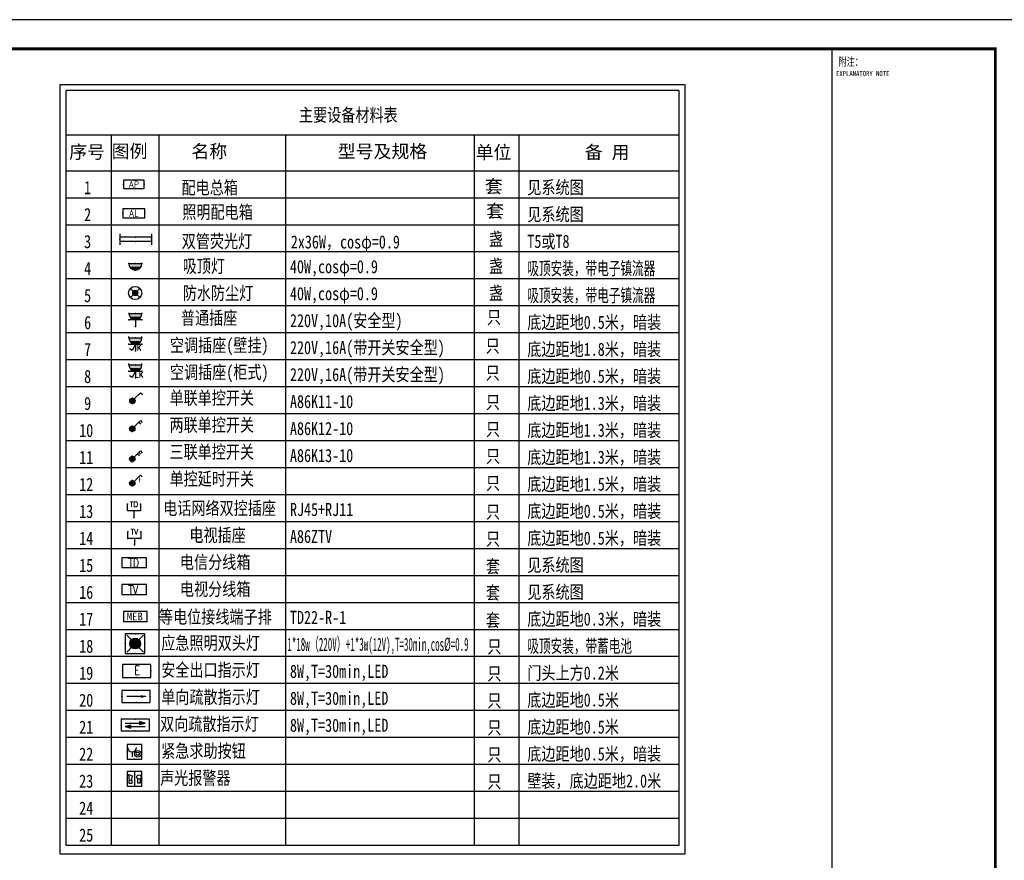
# Model space of a CAD drawing. Extents: x 427948 to 764348, y 274849 to 601549.
# Tile 18 of 212: x 477589 to 511355, y 543016 to 571849. Entities that reach past the tile are written whole.
import ezdxf
from ezdxf.enums import TextEntityAlignment as Align

# ---------------------------------------------------------------- set-up
doc = ezdxf.new("R2010")
doc.units = 0
doc.header["$LTSCALE"] = 1000
doc.header["$MEASUREMENT"] = 0
doc.layers.get('0').update_dxf_attribs({"linetype": 'CONTINUOUS'})
for name, color, linetype in [('EQUIP-动力', 3, 'CONTINUOUS'), ('EQUIP-消防', 3, 'CONTINUOUS'), ('EQUIP-照明', 3, 'CONTINUOUS'), ('EQUIP-箱柜', 3, 'CONTINUOUS'), ('EQUIP-通讯', 3, 'CONTINUOUS'), ('PUB_TITLE', 4, 'CONTINUOUS'), ('TEL_TEXT', 7, 'CONTINUOUS'), ('TK', 7, 'CONTINUOUS')]:
    doc.layers.add(name, color=color, linetype=linetype)
doc.styles.add('_HZTXT', font='txt.shx', dxfattribs={"width": 0.8, "bigfont": 'HZTXT.shx'})
doc.styles.add('_TCH_LABEL', font='COMPLEX', dxfattribs={"bigfont": 'GBCBIG'})
doc.styles.add('_TEL_ATTDEF', font='GBENOR', dxfattribs={"width": 0.8, "height": 3, "bigfont": 'GBCBIG'})
doc.styles.add('_TEL_DIM', font='SIMPLEX', dxfattribs={"width": 0.8, "height": 3.5, "bigfont": 'HZTXT'})
doc.styles.get("Standard").update_dxf_attribs({"font": 'txt.shx'})
doc.styles.add('TKHZ1', font='txt', dxfattribs={"width": 0.8})
doc.styles.add('TWT_TEXT', font='gbenor', dxfattribs={"bigfont": 'gbcbig'})
doc.styles.add('宋体', font='txt', dxfattribs={"width": 0.75})

# ---------------------------------------------------------------- blocks, each defined once
blk = doc.blocks.new('24')
at = {"color": 4}
blk.add_line((-1110889, 145319), (-1110889, 202719), dxfattribs=at)
at = {"layer": 'PUB_TITLE'}
for p in [(-1116489, 202719), (-1110889, 145319)]:
    blk.add_line(p, (-1110889, 202719), dxfattribs=at)
at = {"layer": 'PUB_TITLE', "linetype": 'Continuous'}
blk.add_lwpolyline([(-1193989, 144319), (-1109889, 144319), (-1109889, 203719), (-1193989, 203719)], close=True, dxfattribs=at)
at = {"layer": 'PUB_TITLE', "linetype": 'Continuous', "const_width": 100}
blk.add_lwpolyline([(-1191489, 145319), (-1110889, 145319), (-1110889, 202719), (-1191489, 202719)], close=True, dxfattribs=at)
at = {"layer": 'PUB_TITLE', "const_width": 50}
blk.add_lwpolyline([(-1116489, 145319), (-1116489, 202719)], dxfattribs=at)
at = {"layer": 'PUB_TITLE', "linetype": 'Continuous', "const_width": 80}
blk.add_lwpolyline([(-1110889, 145319), (-1110889, 202719)], dxfattribs=at)
at = {"layer": 'TK', "style": 'TKHZ1', "width": 0.7}
blk.add_text('附注：', height=280, dxfattribs=at).set_placement((-1116262, 202134))
at = {"layer": 'TK', "style": 'TKHZ1', "width": 0.8}
blk.add_text('EXPLANATORY NOTE', height=175, dxfattribs=at).set_placement((-1115437, 201870), align=Align.MIDDLE)
blk = doc.blocks.new('$equip$00001237')
for p, q in [((-0.5, 1.05), (-0.5, 1)), ((-0.5, 1), (0.5, 1)), ((0.5, 1.05), (0.5, 1)), ((0.5, 0.5), (-0.5, 0.5)), ((0, 0.5), (0, 0))]:
    blk.add_line(p, q)
blk.add_arc((0, 1), 0.5, 180, 0)
for p in [(0, 1), (-0.5, 0.5), (0, 0), (0.5, 0.5)]:
    blk.add_point(p)
for points in [[(0.433, 0.75), (-0.433, 0.75), (0.5, 1), (-0.5, 1)], [(0.25, 0.567), (-0.25, 0.567), (0.433, 0.75), (-0.433, 0.75)], [(0, 0.5), (0, 0.5), (0.25, 0.567), (-0.25, 0.567)]]:
    blk.add_solid(points)
at = {"flags": 9}
blk.add_attdef('A', (0, 0), '', height=0.00002, dxfattribs=at)
blk = doc.blocks.new('$equip$00001149')
for p, q in [((-0.354, 0.354), (0.354, -0.354)), ((0.354, 0.354), (-0.354, -0.354))]:
    blk.add_line(p, q)
for radius in [0.5, 0.2]:
    blk.add_circle((0, 0), radius)
for points in [[(-0.173, 0.1), (0.173, 0.1), (-0.2, 0), (0.2, 0)], [(-0.173, -0.1), (0.173, -0.1), (-0.2, 0), (0.2, 0)], [(-0.1, 0.173), (0.1, 0.173), (-0.173, 0.1), (0.173, 0.1)], [(0, 0.2), (0, 0.2), (-0.1, 0.173), (0.1, 0.173)], [(-0.1, -0.173), (0.1, -0.173), (-0.173, -0.1), (0.173, -0.1)], [(0, -0.2), (0, -0.2), (-0.1, -0.173), (0.1, -0.173)]]:
    blk.add_solid(points)
at = {"flags": 9}
blk.add_attdef('A', (0, 0), '', height=0.00002, dxfattribs=at)
blk = doc.blocks.new('$equip$00001241')
for p, q in [((-0.5, 1), (-0.5, 1.1)), ((-0.5, 1), (0.5, 1)), ((0.5, 1), (0.5, 1.1)), ((-0.5, 0.5), (0.5, 0.5)), ((-0.255, 0.037), (-0.441, 0.158)), ((0, 0.5), (-0.255, 0.037)), ((0, 0.5), (0, 0))]:
    blk.add_line(p, q)
blk.add_arc((0, 0.999), 0.5, 180, 0)
for points in [[(0.433, 0.75), (-0.433, 0.75), (0.5, 1), (-0.5, 1)], [(0.25, 0.567), (-0.25, 0.567), (0.433, 0.75), (-0.433, 0.75)], [(0, 0.5), (0, 0.5), (0.25, 0.567), (-0.25, 0.567)]]:
    blk.add_solid(points)
at = {"layer": 'EQUIP-照明'}
for p in [(0, 1), (-0.5, 0.5), (0, 0), (0.5, 0.5)]:
    blk.add_point(p, dxfattribs=at)
at = {"layer": 'EQUIP-照明', "flags": 9}
blk.add_attdef('A', (0, 0), '', height=0.00002, dxfattribs=at)
blk = doc.blocks.new('$EQUIP_U$00000070_ZDY_')
at = {"color": 0}
blk.add_blockref('$equip$00001241', (0, 0), dxfattribs=at)
at = {"color": 7, "style": '_TEL_DIM'}
blk.add_attdef('$TEXT$', text='', height=0.4, dxfattribs=at).set_placement((0.294, 0.235), align=Align.MIDDLE_CENTER)
at = {"color": 7, "style": '_TEL_DIM', "flags": 1}
blk.add_attdef('A', text='', height=0.00002, dxfattribs=at).set_placement((0, 0), align=Align.MIDDLE_CENTER)
blk = doc.blocks.new('$equip$00001168')
blk.add_line((-0.5, 0), (0.5, 0))
blk.add_arc((0, 0), 0.5, 180, 0)
for p in [(-0.5, 0), (0, 0), (0.5, 0), (0, -0.5)]:
    blk.add_point(p)
for points in [[(0.433, -0.25), (-0.433, -0.25), (0.5, 0), (-0.5, 0)], [(0.25, -0.433), (-0.25, -0.433), (0.433, -0.25), (-0.433, -0.25)], [(0, -0.5), (0, -0.5), (0.25, -0.433), (-0.25, -0.433)]]:
    blk.add_solid(points)
at = {"flags": 9}
blk.add_attdef('A', (0, 0), '', height=0.00002, dxfattribs=at)
blk = doc.blocks.new('$EQUIP$00001382')
for p, q in [((-0.5, 0.499), (-0.5, 0.999)), ((0.5, 0.999), (0.5, 0.499)), ((0.5, 0.499), (-0.5, 0.499)), ((0, 0.5), (0, 0))]:
    blk.add_line(p, q)
for p in [(-0.5, 0.999), (0.5, 0.999), (0, 0.499), (0, 0)]:
    blk.add_point(p)
at = {"style": '_TCH_LABEL', "flags": 8}
blk.add_attdef('$TEXT$', text='', height=0.4, dxfattribs=at).set_placement((0, 0.999), align=Align.MIDDLE_CENTER)
at = {"style": '_TCH_LABEL', "flags": 9}
blk.add_attdef('A', (0, 0), '', height=0.00002, dxfattribs=at)
blk = doc.blocks.new('$equip$00001674')
for p, q in [((-0.5, 0.499), (-0.5, 0.999)), ((0.5, 0.999), (0.5, 0.499)), ((0.5, 0.499), (-0.5, 0.499)), ((0, 0.5), (0, 0))]:
    blk.add_line(p, q)
for p in [(-0.5, 0.999), (0.5, 0.999), (-0.5, 0.499), (0, 0), (0.5, 0.499)]:
    blk.add_point(p)
at = {"style": '_TCH_LABEL', "flags": 8}
blk.add_attdef('$TEXT$', text='', height=0.4, dxfattribs=at).set_placement((0, 0.999), align=Align.MIDDLE_CENTER)
at = {"style": '_TCH_LABEL', "flags": 9}
blk.add_attdef('A', (0, 0), '', height=0.00002, dxfattribs=at)
blk = doc.blocks.new('$equip$00001160')
for p, q in [((-1.2, 0.417), (-1.2, -0.417)), ((-1.2, 0.167), (1.2, 0.167)), ((1.2, 0.417), (1.2, -0.417)), ((-1.2, -0.167), (1.2, -0.167))]:
    blk.add_line(p, q)
at = {"const_width": 0.1}
for points in [[(-1.2, 0.167), (1.2, 0.167)], [(-1.2, -0.167), (1.2, -0.167)]]:
    blk.add_lwpolyline(points, dxfattribs=at)
at = {"layer": 'EQUIP-照明'}
for p in [(-1.2, 0), (0, 0.167), (1.2, 0), (0, -0.167)]:
    blk.add_point(p, dxfattribs=at)
at = {"layer": 'EQUIP-照明', "flags": 9}
blk.add_attdef('A', (0, 0), '', height=0.00002, dxfattribs=at)
blk = doc.blocks.new('$equip$00001964')
for p, q in [((0.147, 0.356), (0.625, 0.833)), ((0.625, 0.833), (0.766, 0.692)), ((0.399, 0.607), (0.54, 0.466)), ((0.512, 0.72), (0.653, 0.579))]:
    blk.add_line(p, q)
blk.add_circle((0, 0.208), 0.208)
for p in [(-0.208, 0.208), (0, 0.417), (0, 0), (0.208, 0.208)]:
    blk.add_point(p)
for points in [[(-0.18, 0.313), (0.18, 0.313), (-0.208, 0.208), (0.208, 0.208)], [(-0.18, 0.104), (0.18, 0.104), (-0.208, 0.208), (0.208, 0.208)], [(-0.104, 0.389), (0.104, 0.389), (-0.18, 0.313), (0.18, 0.313)], [(-0.104, 0.028), (0.104, 0.028), (-0.18, 0.104), (0.18, 0.104)], [(0, 0.417), (0, 0.417), (-0.104, 0.389), (0.104, 0.389)], [(0, 0), (0, 0), (-0.104, 0.028), (0.104, 0.028)]]:
    blk.add_solid(points)
at = {"layer": 'TEL_TEXT', "style": '_TEL_DIM', "flags": 1}
blk.add_attdef('A', text='', height=0.00002, dxfattribs=at).set_placement((0, 0), align=Align.MIDDLE_CENTER)
blk = doc.blocks.new('$equip$00001963')
for p, q in [((0.147, 0.356), (0.625, 0.833)), ((0.625, 0.833), (0.766, 0.692)), ((0.512, 0.72), (0.653, 0.579))]:
    blk.add_line(p, q)
blk.add_circle((0, 0.208), 0.208)
for p in [(-0.208, 0.208), (0, 0.417), (0, 0), (0.208, 0.208)]:
    blk.add_point(p)
for points in [[(-0.18, 0.313), (0.18, 0.313), (-0.208, 0.208), (0.208, 0.208)], [(-0.18, 0.104), (0.18, 0.104), (-0.208, 0.208), (0.208, 0.208)], [(-0.104, 0.389), (0.104, 0.389), (-0.18, 0.313), (0.18, 0.313)], [(-0.104, 0.028), (0.104, 0.028), (-0.18, 0.104), (0.18, 0.104)], [(0, 0.417), (0, 0.417), (-0.104, 0.389), (0.104, 0.389)], [(0, 0), (0, 0), (-0.104, 0.028), (0.104, 0.028)]]:
    blk.add_solid(points)
at = {"layer": 'TEL_TEXT', "style": '_TEL_DIM', "flags": 1}
blk.add_attdef('A', text='', height=0.00002, dxfattribs=at).set_placement((0, 0), align=Align.MIDDLE_CENTER)
blk = doc.blocks.new('$equip$00001962')
for p, q in [((0.147, 0.356), (0.625, 0.833)), ((0.625, 0.833), (0.766, 0.692))]:
    blk.add_line(p, q)
blk.add_circle((0, 0.208), 0.208)
for p in [(-0.208, 0.208), (0, 0.417), (0, 0), (0.208, 0.208)]:
    blk.add_point(p)
for points in [[(-0.18, 0.313), (0.18, 0.313), (-0.208, 0.208), (0.208, 0.208)], [(-0.18, 0.104), (0.18, 0.104), (-0.208, 0.208), (0.208, 0.208)], [(-0.104, 0.389), (0.104, 0.389), (-0.18, 0.313), (0.18, 0.313)], [(-0.104, 0.028), (0.104, 0.028), (-0.18, 0.104), (0.18, 0.104)], [(0, 0.417), (0, 0.417), (-0.104, 0.389), (0.104, 0.389)], [(0, 0), (0, 0), (-0.104, 0.028), (0.104, 0.028)]]:
    blk.add_solid(points)
at = {"layer": 'TEL_TEXT', "style": '_TEL_DIM', "flags": 1}
blk.add_attdef('A', text='', height=0.00002, dxfattribs=at).set_placement((0, 0), align=Align.MIDDLE_CENTER)
blk = doc.blocks.new('$equip$00002710')
for p, q in [((-0.75, 0.6), (-0.75, 0)), ((0.75, 0.6), (-0.75, 0.6)), ((-0.75, 0), (0.75, 0)), ((0.75, 0), (0.75, 0.6))]:
    blk.add_line(p, q)
at = {"const_width": 0.04}
blk.add_lwpolyline([(-0.75, 0.6), (-0.75, 0), (0.75, 0), (0.75, 0.6), (-0.75, 0.6), (-0.75, 0)], dxfattribs=at)
for p in [(-0.75, 0.3), (0, 0.6), (0, 0), (0.75, 0.3)]:
    blk.add_point(p)
at = {"color": 7}
blk.add_attdef('$TEXT$', text='', height=0.5, dxfattribs=at).set_placement((0, 0.3), align=Align.MIDDLE_CENTER)
at = {"color": 7, "style": '_TEL_DIM', "flags": 1}
for tag in ['A', 'REMARK']:
    blk.add_attdef(tag, text='', height=0.00002, dxfattribs=at).set_placement((0, 0), align=Align.MIDDLE_CENTER)
blk = doc.blocks.new('$equip$00001822')
for p, q in [((0.147, 0.356), (0.625, 0.833)), ((0.625, 0.833), (0.766, 0.692))]:
    blk.add_line(p, q)
blk.add_circle((0, 0.208), 0.208)
for p in [(-0.208, 0.208), (-0.015, 0.001), (0, 0.417), (0.208, 0.208)]:
    blk.add_point(p)
for points in [[(-0.18, 0.313), (0.18, 0.313), (-0.208, 0.208), (0.208, 0.208)], [(-0.18, 0.104), (0.18, 0.104), (-0.208, 0.208), (0.208, 0.208)], [(-0.104, 0.389), (0.104, 0.389), (-0.18, 0.313), (0.18, 0.313)], [(-0.104, 0.028), (0.104, 0.028), (-0.18, 0.104), (0.18, 0.104)], [(0, 0.417), (0, 0.417), (-0.104, 0.389), (0.104, 0.389)], [(0, 0), (0, 0), (-0.104, 0.028), (0.104, 0.028)]]:
    blk.add_solid(points)
at = {"color": 7, "style": '_TEL_DIM'}
blk.add_attdef('$TEXT$', text='', height=0.4, dxfattribs=at).set_placement((0.581, 0.465), align=Align.MIDDLE_CENTER)
at = {"color": 7, "style": '_TEL_DIM', "flags": 1}
blk.add_attdef('A', text='', height=0.00002, dxfattribs=at).set_placement((0, 0), align=Align.MIDDLE_CENTER)
blk = doc.blocks.new('$equip$00002542')
h = blk.add_hatch(color=256)
h.paths.add_polyline_path([(-0.215, 0.29), (-0.503, 0.218), (-0.215, 0.218)])
h.paths.add_polyline_path([(-0.215, 0.218), (-0.503, 0.218), (-0.215, 0.146)])
h.paths.add_polyline_path([(0.215, 0.472), (0.215, 0.328), (0.503, 0.4)])
for p, q in [((-0.72, 0.6), (-0.72, 0)), ((0.72, 0.6), (-0.72, 0.6)), ((0.72, 0), (0.72, 0.6)), ((-0.72, 0), (0.72, 0)), ((-0.215, 0.29), (-0.503, 0.218)), ((-0.503, 0.218), (-0.215, 0.146)), ((-0.215, 0.146), (-0.215, 0.29)), ((0.215, 0.472), (0.215, 0.328)), ((0.503, 0.4), (0.215, 0.472)), ((0.215, 0.328), (0.503, 0.4))]:
    blk.add_line(p, q)
at = {"color": 7}
for p, q in [((-0.505, 0.4), (0.455, 0.4)), ((-0.503, 0.218), (0.505, 0.218))]:
    blk.add_line(p, q, dxfattribs=at)
at = {"const_width": 0.04}
blk.add_lwpolyline([(-0.72, 0.6), (-0.72, 0), (0.72, 0), (0.72, 0.6), (-0.72, 0.6), (-0.72, 0)], dxfattribs=at)
for p in [(0, 0.6), (-0.72, 0.3), (0, 0), (0.72, 0.3)]:
    blk.add_point(p)
at = {"color": 7, "style": '_TEL_DIM', "flags": 1}
blk.add_attdef('A', text='', height=0.00002, dxfattribs=at).set_placement((0, 0), align=Align.MIDDLE_CENTER)
blk = doc.blocks.new('$equip$00002655')
for p, q in [((-0.5, 1), (-0.5, 0)), ((0.5, 1), (-0.5, 1)), ((0.5, 0), (0.5, 1)), ((-0.5, 0), (0.5, 0)), ((-0.169, 0.5), (-0.169, 0.15))]:
    blk.add_line(p, q)
at = {"const_width": 0.04}
blk.add_lwpolyline([(-0.5, 1), (0.5, 1), (0.5, 0), (-0.5, 0), (-0.5, 1), (0.5, 1)], dxfattribs=at)
for radius in [0.226, 0.113]:
    blk.add_circle((0.227, 0.36), radius)
blk.add_arc((-0.169, 0.8), 0.3, 180, 0)
for p in [(0, 1), (-0.5, 0.5), (0, 0), (0.5, 0.5)]:
    blk.add_point(p)
at = {"color": 7, "flags": 1}
for tag, height, p in [('A', 0.00002, (0, 0)), ('B', 0.4, (0.762, 0.292))]:
    blk.add_attdef(tag, text='', height=height, dxfattribs=at).set_placement(p, align=Align.MIDDLE_CENTER)
blk = doc.blocks.new('$equip_U$00000085(QH-20151025YRRH)')
for p, q in [((-0.5, 0.5), (-0.5, -0.5)), ((0.5, 0.5), (-0.5, 0.5)), ((-0.395, 0.297), (-0.166, 0.193)), ((-0.343, -0.119), (-0.395, 0.297)), ((-0.166, 0.193), (-0.218, -0.119)), ((0, 0.5), (0, -0.5)), ((0.5, -0.5), (0.5, 0.5)), ((-0.5, -0.5), (0.5, -0.5)), ((-0.166, -0.119), (-0.395, -0.119)), ((-0.395, -0.119), (-0.395, -0.296)), ((-0.395, -0.296), (-0.166, -0.296)), ((-0.166, -0.296), (-0.166, -0.119)), ((0.225, -0.3), (0.225, -0.003)), ((0.381, -0.3), (0.225, -0.3)), ((0.381, -0.003), (0.381, -0.3))]:
    blk.add_line(p, q)
at = {"const_width": 0.04}
blk.add_lwpolyline([(-0.5, 0.5), (0.5, 0.5), (0.5, -0.5), (-0.5, -0.5), (-0.5, 0.5), (0.5, 0.5)], dxfattribs=at)
blk.add_circle((0.303, 0.116), 0.144)
for p in [(-0.5, 0), (0, 0.5), (0.5, 0), (0, -0.5)]:
    blk.add_point(p)
at = {"color": 7, "style": '_TEL_DIM', "flags": 1}
for tag in ['A', 'REMARK']:
    blk.add_attdef(tag, text='', height=0.00002, dxfattribs=at).set_placement((0, 0), align=Align.MIDDLE_CENTER)
blk = doc.blocks.new('$equip$00002701')
for p, q in [((-0.75, 0.6), (-0.75, 0)), ((0.75, 0.6), (-0.75, 0.6)), ((-0.75, 0), (0.75, 0)), ((0.75, 0), (0.75, 0.6))]:
    blk.add_line(p, q)
at = {"const_width": 0.04}
blk.add_lwpolyline([(-0.75, 0.6), (-0.75, 0), (0.75, 0), (0.75, 0.6), (-0.75, 0.6), (-0.75, 0)], dxfattribs=at)
for p in [(-0.75, 0.3), (0, 0.6), (0, 0), (0.75, 0.3)]:
    blk.add_point(p)
at = {"color": 7}
blk.add_attdef('$TEXT$', text='', height=0.5, dxfattribs=at).set_placement((0, 0.3), align=Align.MIDDLE_CENTER)
at = {"color": 7, "style": '_TEL_DIM', "flags": 1}
for tag in ['A', 'REMARK']:
    blk.add_attdef(tag, text='', height=0.00002, dxfattribs=at).set_placement((0, 0), align=Align.MIDDLE_CENTER)

msp = doc.modelspace()

# ---------------------------------------------------------------- linework, layer by layer
at = {"layer": 'EQUIP-照明', "color": 0}
for p, q in [((500196.6, 567891.3), (479178.6, 567891.3)), ((481258.2, 550738.7), (481836.8, 550160.1)), ((481258.2, 550160.1), (481836.8, 550738.7)), ((482081.9, 549734.6), (481109.9, 549734.6)), ((481109.9, 549734.6), (481109.9, 549289.1)), ((482081.9, 549289.1), (482081.9, 549734.6)), ((481109.9, 549289.1), (482081.9, 549289.1)), ((481096.6, 548837.2), (481096.6, 548432.2)), ((482068.6, 548837.2), (481096.6, 548837.2)), ((482068.6, 548432.2), (482068.6, 548837.2)), ((481096.6, 548432.2), (482068.6, 548432.2)), ((481906.6, 548634.7), (481258.6, 548634.7))]:
    msp.add_line(p, q, dxfattribs=at)
for points in [[(500412.5, 569619.4), (478962.6, 569619.4)], [(478962.6, 569619.4), (478962.6, 543242.2), (500412.5, 543242.2), (500412.5, 569619.4)], [(500196.6, 569424.7), (500196.6, 543523.9), (479178.6, 543523.9), (479178.6, 569424.7)], [(500196.6, 569424.7), (479178.6, 569424.7)], [(480720.8, 567891.3), (480720.8, 543523.9)], [(482365.8, 567891.3), (482365.8, 543523.9)], [(486707.3, 567891.3), (486707.3, 543523.9)], [(493174.4, 567891.3), (493174.4, 543523.9)], [(494703.8, 567891.3), (494703.8, 543523.9)], [(500196.6, 566657.5), (479178.6, 566657.5)], [(500196.6, 565732.2), (479178.6, 565732.2)], [(500196.6, 564806.8), (479178.6, 564806.8)], [(500196.6, 563881.5), (479178.6, 563881.5)], [(500196.6, 562956.1), (479178.6, 562956.1)], [(500196.6, 562030.8), (479178.6, 562030.8)], [(500196.6, 561105.5), (479178.6, 561105.5)], [(500196.6, 560180.1), (479178.6, 560180.1)], [(500196.6, 559254.8), (479178.6, 559254.8)], [(500196.6, 558329.4), (479178.6, 558329.4)], [(500196.6, 557404.1), (479178.6, 557404.1)], [(500196.6, 556478.7), (479178.6, 556478.7)], [(500196.6, 555553.4), (479178.6, 555553.4)], [(500196.6, 554628), (479178.6, 554628)], [(500196.6, 554628), (479178.6, 554628)], [(500196.6, 553702.7), (479178.6, 553702.7)], [(500196.6, 552777.4), (479178.6, 552777.4)], [(500196.6, 552777.4), (479178.6, 552777.4)], [(500196.6, 551852), (479178.6, 551852)], [(500196.6, 550926.7), (479178.6, 550926.7)], [(500196.6, 550001.3), (479178.6, 550001.3)], [(500196.6, 549076), (479178.6, 549076)], [(500196.6, 548150.6), (479178.6, 548150.6)], [(500196.6, 548150.6), (479178.6, 548150.6)], [(500196.6, 548150.6), (479178.6, 548150.6)], [(500196.6, 548150.6), (479178.6, 548150.6)], [(500196.6, 548150.6), (479178.6, 548150.6)], [(500196.6, 548150.6), (479178.6, 548150.6)], [(500196.6, 548150.6), (479178.6, 548150.6)], [(500196.6, 548150.6), (479178.6, 548150.6)], [(500196.6, 547225.3), (479178.6, 547225.3)], [(500196.6, 547225.3), (479178.6, 547225.3)], [(500196.6, 546300), (479178.6, 546300)], [(500196.6, 545374.6), (479178.6, 545374.6)], [(500196.6, 544449.3), (479178.6, 544449.3)], [(500196.6, 543523.9), (479178.6, 543523.9)], [(500196.6, 543523.9), (479178.6, 543523.9)], [(500196.6, 543523.9), (479178.6, 543523.9)], [(500196.6, 543523.9), (479178.6, 543523.9)], [(500196.6, 543523.9), (479178.6, 543523.9)], [(500196.6, 543523.9), (479178.6, 543523.9)], [(500196.6, 543523.9), (479178.6, 543523.9)], [(500196.6, 543523.9), (479178.6, 543523.9)], [(500196.6, 543523.9), (479178.6, 543523.9)]]:
    msp.add_lwpolyline(points, dxfattribs=at)
at = {"layer": 'EQUIP-照明'}
for points in [[(481092.7, 553053.9), (481935.9, 553053.9), (481935.9, 553396.1), (481092.7, 553396.1)], [(481092.7, 552128.5), (481935.9, 552128.5), (481935.9, 552470.7), (481092.7, 552470.7)]]:
    msp.add_lwpolyline(points, close=True, dxfattribs=at)
at = {"layer": 'EQUIP-照明', "color": 0}
for points in [[(481960.9, 551545.2), (481144.3, 551545.2), (481144.3, 551205), (481960.9, 551205)], [(481210, 550786.9), (481210, 550111.9), (481885, 550111.9), (481885, 550786.9)]]:
    msp.add_lwpolyline(points, close=True, dxfattribs=at)
msp.add_circle((481547.5, 550449.4), 185.3, dxfattribs=at)
for p in [(481547.5, 550786.9), (481210, 550449.4), (481885, 550449.4), (481547.5, 550111.9), (481595.9, 549734.6), (481109.9, 549511.9), (482081.9, 549511.9), (481595.9, 549289.1), (481582.6, 548837.2), (481096.6, 548634.7), (481582.6, 548432.2), (482068.6, 548634.7)]:
    msp.add_point(p, dxfattribs=at)
for points in [[(481387.1, 550542), (481708, 550542), (481362.2, 550449.4), (481732.8, 550449.4)], [(481387.1, 550356.7), (481708, 550356.7), (481362.2, 550449.4), (481732.8, 550449.4)], [(481454.9, 550609.8), (481640.2, 550609.8), (481387.1, 550542), (481708, 550542)], [(481547.5, 550634.7), (481547.5, 550634.7), (481454.9, 550609.8), (481640.2, 550609.8)], [(481454.9, 550288.9), (481640.2, 550288.9), (481387.1, 550356.7), (481708, 550356.7)], [(481547.5, 550264.1), (481547.5, 550264.1), (481454.9, 550288.9), (481640.2, 550288.9)], [(481744.6, 548683.3), (481939, 548634.7), (481744.6, 548586.1)]]:
    msp.add_solid(points, dxfattribs=at)

# ---------------------------------------------------------------- block references
msp.add_blockref('24', (1621936.9, 368130.5))
at = {"layer": 'EQUIP-动力', "xscale": 450, "yscale": 450, "zscale": 450}
msp.add_blockref('$equip$00001237', (481556.8, 561325.1), dxfattribs=at)
at = {"layer": 'EQUIP-动力', "color": 0, "xscale": 450, "yscale": 450, "zscale": 450}
for p, values in [((481556.8, 560490.9), {'$TEXT$': 'K'}), ((481556.8, 559565.5), {'$TEXT$': 'LK'})]:
    msp.add_blockref('$EQUIP_U$00000070_ZDY_', p, dxfattribs=at).add_auto_attribs(values)
at = {"layer": 'EQUIP-消防', "linetype": 'ByBlock', "xscale": 500, "yscale": 500, "zscale": 500}
for name, p in [('$equip$00002655', (481526.2, 546490.9)), ('$equip_U$00000085(QH-20151025YRRH)', (481526.2, 545813.7))]:
    msp.add_blockref(name, p, dxfattribs=at)
at = {"layer": 'EQUIP-照明', "color": 0, "xscale": -450, "yscale": 450, "zscale": 450}
msp.add_blockref('$equip$00001160', (481565.5, 564316.7), dxfattribs=at)
at = {"layer": 'EQUIP-照明'}
for name, p, xscale, yscale, zscale in [('$equip$00001168', (481553.5, 563487.6), 450, 450, 450), ('$equip$00001149', (481550.5, 562474.3), 450, 450, 450), ('$equip$00001962', (481454.4, 558679.3), 450, 450, 450), ('$equip$00001963', (481447.8, 557724), 450, 450, 450), ('$equip$00001964', (481449.8, 556685.9), 450, 450, 450), ('$equip$00002542', (481550.8, 547453.2), 675, 675, 675)]:
    msp.add_blockref(name, p, dxfattribs=dict(at, xscale=xscale, yscale=yscale, zscale=zscale))
ref = msp.add_blockref('$equip$00001822', (481449.8, 555854.5), dxfattribs=dict(at, xscale=450, yscale=450, zscale=450))
ref.add_attrib('$TEXT$', 't', dxfattribs={"layer": '0', "color": 7, "height": 180, "style": '_TEL_ATTDEF'}).set_placement((481711, 556063.6), align=Align.MIDDLE_CENTER)
at = {"layer": 'EQUIP-照明', "color": 0, "xscale": 450, "yscale": 450, "zscale": 450}
for name, p, values in [('$EQUIP$00001382', (481508.5, 554776.7), {'$TEXT$': 'TD'}), ('$equip$00001674', (481522.9, 553835), {'$TEXT$': 'TV'})]:
    msp.add_blockref(name, p, dxfattribs=at).add_auto_attribs(values)
at = {"layer": 'EQUIP-箱柜'}
ref = msp.add_blockref('$equip$00002710', (481502.2, 566062.6), dxfattribs=dict(at, xscale=472.5, yscale=472.5, zscale=472.5))
ref.add_attrib('$TEXT$', 'AP', dxfattribs={"layer": '0', "color": 7, "height": 236.25, "style": '_TEL_ATTDEF'}).set_placement((481502.2, 566204.4), align=Align.MIDDLE_CENTER)
ref = msp.add_blockref('$equip$00002701', (481502.2, 565057.5), dxfattribs=dict(at, xscale=500, yscale=500, zscale=500))
ref.add_attrib('$TEXT$', 'AL', dxfattribs={"layer": '0', "color": 7, "height": 250, "style": '_TEL_ATTDEF'}).set_placement((481502.2, 565207.5), align=Align.MIDDLE_CENTER)

# ---------------------------------------------------------------- texts
at = {"color": 7, "width": 0.8}
msp.add_text('E', height=315, dxfattribs=at).set_placement((481515.3, 549376.1))
at = {"layer": 'EQUIP-照明', "color": 0, "style": '宋体'}
for s, width, p in [('主要设备材料表', 0.7875, (487167.7, 568356.3)), ('1', 0.7875, (479798.2, 565864.3)), ('配电总箱', 0.7875, (483137.6, 565864.3)), ('见系统图', 0.7875, (494997.5, 565872.3)), ('2', 0.7875, (479798.2, 564939)), ('照明配电箱', 0.7875, (483166.3, 565027.6)), ('见系统图', 0.7875, (494997.5, 564946.9)), ('盏', 0.7875, (493681.7, 564098.3)), ('3', 0.7875, (479798.2, 564013.6)), (' 双管荧光灯', 0.7875, (482904.3, 564026.3)), ('2x36W，cosφ=0.9', 0.7875, (486886.5, 564001.7)), ('T5或T8', 0.7875, (494997.5, 564021.6)), ('吸顶灯', 0.7875, (483181.3, 563171.8)), ('40W,cosφ=0.9', 0.7875, (486857.2, 563154)), ('盏', 0.7875, (493681.7, 563173)), ('吸顶安装，带电子镇流器', 0.65, (494997.5, 563096.3)), ('4', 0.7875, (479798.2, 563088.3)), ('5', 0.7875, (479798.2, 562163)), ('防水防尘灯', 0.7875, (483181.3, 562246.4)), ('40W,cosφ=0.9', 0.7875, (486857.2, 562228.6)), ('盏', 0.7875, (493681.7, 562247.6)), ('吸顶安装，带电子镇流器', 0.65, (494997.5, 562170.9)), (' 普通插座', 0.7875, (482878, 561394.2)), ('只', 0.7875, (493612.8, 561420.7)), ('6', 0.7875, (479798.2, 561237.6)), ('220V,10A(安全型)', 0.7875, (486857.2, 561303.3)), ('底边距地0.5米，暗装', 0.7875, (494997.5, 561245.6)), ('空调插座(壁挂)', 0.7875, (482741.7, 560459.4)), ('220V,16A(带开关安全型)', 0.7875, (486857.2, 560378)), ('只', 0.7875, (493570.4, 560435.1)), ('7', 0.7875, (479798.2, 560312.3)), ('底边距地1.8米，暗装', 0.7875, (494997.5, 560320.2)), ('8', 0.7875, (479798.2, 559386.9)), ('空调插座(柜式)', 0.7875, (482741.7, 559534.1)), ('220V,16A(带开关安全型)', 0.7875, (486857.2, 559452.6)), ('只', 0.7875, (493570.4, 559509.7)), ('底边距地0.5米，暗装', 0.7875, (494997.5, 559394.9)), ('单联单控开关', 0.7875, (482726.1, 558651.8)), ('9', 0.7875, (479798.2, 558461.6)), ('A86K11-10', 0.7875, (486857.2, 558527.3)), ('只', 0.7875, (493578.5, 558504.3)), ('底边距地1.3米，暗装', 0.7875, (494997.5, 558469.5)), ('两联单控开关', 0.7875, (482726.1, 557726.4)), ('10', 0.7875, (479628.9, 557536.2)), ('A86K12-10', 0.7875, (486857.2, 557601.9)), ('只', 0.7875, (493578.5, 557578.9)), ('底边距地1.3米，暗装', 0.7875, (494997.5, 557544.2)), ('三联单控开关', 0.7875, (482726.1, 556801.1)), ('A86K13-10', 0.7875, (486857.2, 556676.6)), ('底边距地1.3米，暗装', 0.7875, (494997.5, 556618.8)), ('11', 0.7875, (479628.9, 556610.9)), ('只', 0.7875, (493578.5, 556653.6)), ('12', 0.7875, (479628.9, 555685.6)), ('单控延时开关', 0.7875, (482726.1, 555875.8)), ('只', 0.7875, (493578.5, 555728.2)), ('底边距地1.5米，暗装', 0.7875, (494997.5, 555693.5)), ('13', 0.7875, (479628.9, 554760.2)), ('电话网络双控插座', 0.7875, (482510.8, 554868.9)), ('RJ45+RJ11', 0.7875, (486857.2, 554825.9)), ('只', 0.7875, (493578.5, 554744.8)), ('底边距地0.5米，暗装', 0.7875, (494997.5, 554768.2)), ('电视插座', 0.7875, (483408.2, 553943.5)), ('14', 0.7875, (479628.9, 553834.9)), ('A86ZTV', 0.7875, (486857.2, 553900.6)), ('只', 0.7875, (493578.5, 553819.4)), ('底边距地0.5米，暗装', 0.7875, (494997.5, 553842.8)), ('电信分线箱', 0.7875, (483085.1, 553018.2)), ('见系统图', 0.7875, (494997.5, 552917.5)), ('15', 0.7875, (479628.9, 552909.5)), ('套', 0.7875, (493578.5, 552870.7)), ('16', 0.7875, (479628.9, 551984.2)), ('电视分线箱', 0.7875, (483085.1, 552092.8)), ('套', 0.7875, (493578.5, 551968.8)), ('见系统图', 0.7875, (494997.5, 551992.1)), ('17', 0.7875, (479628.9, 551058.8)), ('等电位接线端子排', 0.7875, (482365.8, 551141.7)), ('TD22-R-1', 0.7875, (486857.2, 551124.5)), ('套', 0.7875, (493578.5, 551025.8)), ('底边距地0.3米，暗装', 0.7875, (494997.5, 551066.8)), ('应急照明双头灯', 0.7875, (482444.4, 550244.4)), ('1*18w（220V）+1*3w(12V),T=30min,cos%%C=0.9', 0.5, (486769.1, 550199.2)), ('18', 0.7875, (479628.9, 550133.5)), ('只', 0.7875, (493626.1, 550120.3)), ('吸顶安装，带蓄电池', 0.65, (494997.5, 550141.4)), ('安全出口指示灯', 0.7875, (482442.1, 549319)), ('8W,T=30min,LED', 0.7875, (486857.2, 549273.8)), ('门头上方0.2米', 0.7875, (494997.5, 549216.1)), ('19', 0.7875, (479628.9, 549208.1)), ('只', 0.7875, (493626.1, 549194.9)), ('20', 0.7875, (479628.9, 548282.8)), ('单向疏散指示灯', 0.7875, (482442.1, 548393.7)), ('8W,T=30min,LED', 0.7875, (486857.2, 548348.5)), ('只', 0.7875, (493626.1, 548269.6)), ('底边距地0.5米', 0.7875, (494997.5, 548290.7)), ('21', 0.7875, (479628.9, 547357.5)), ('双向疏散指示灯', 0.7875, (482403.7, 547468.3)), ('8W,T=30min,LED', 0.7875, (486857.2, 547423.1)), ('只', 0.7875, (493626.1, 547344.2)), ('底边距地0.5米', 0.7875, (494997.5, 547365.4)), ('紧急求助按钮', 0.7875, (482442.1, 546543)), ('22', 0.7875, (479628.9, 546432.1)), ('只', 0.7875, (493626.1, 546418.9)), ('底边距地0.5米，暗装', 0.7875, (494997.5, 546440.1)), ('声光报警器', 0.7875, (482403.7, 545617.6)), ('壁装，底边距地2.0米', 0.7875, (494997.5, 545514.7)), ('23', 0.7875, (479628.9, 545506.8)), ('只', 0.7875, (493626.1, 545493.5)), ('24', 0.7875, (479628.9, 544581.4)), ('25', 0.7875, (479628.9, 543656.1))]:
    msp.add_text(s, height=450, dxfattribs=dict(at, width=width)).set_placement(p)
for s, height, p in [('序号', 450, (479286.6, 567089.2)), ('图例', 450, (480743.7, 567113.5)), (' 名称', 450, (483172.3, 567108.6)), (' 型号及规格', 450, (488189.1, 567108.6)), ('单位', 450, (493222, 567077)), ('备 用', 450, (496968.1, 567081.5)), ('套', 450, (493539.1, 565903.2)), ('套', 450, (493588.5, 565061.6)), ('MEB', 270, (481261.1, 551244.2))]:
    msp.add_text(s, height=height, dxfattribs=at).set_placement(p)
at = {"layer": 'EQUIP-照明', "color": 2, "style": 'TWT_TEXT', "width": 1.1}
for s, p in [('皮的距离不小于1m。标有L的引下线为带测试卡的防雷引下线。为防侧击雷，每层外圈梁主筋（两根%%C16）与', (453742.6, 566806.6)), ('作为防雷引下线的钢筋焊接连成闭合回路形成均压环，与防雷装置的引下线、混凝土板内钢筋相互连通。', (453742.6, 565632.8))]:
    msp.add_text(s, height=489.107, dxfattribs=at).set_placement(p)
at = {"layer": 'EQUIP-照明', "color": 7, "style": 'TWT_TEXT'}
for s, width, p in [('4.接地极：接地极为建筑物基础底梁上的上下两层钢筋中的两根主筋通长焊接形成的基础接地网。', 1.1, (453759.2, 564530.4)), ('5.引下线上端与接闪带焊接，下端与接地极焊接。建筑物四角的外墙引下线在室外地面上1.5m处设测试卡子。', 1.1, (453753.9, 563333)), ('6.凡突出屋面的所有金属构件、金属通风管、金属屋面、金属屋架等均与接闪带可靠焊接。建筑物内各种竖向金属', 1.1, (453753.9, 562127.3)), ('管道在底端及顶端应与防雷装置焊接一次。接闪带过沉降缝做法祥见《建筑物防雷设施安装》(15D501)。', 1.1, (453779.4, 560986.6)), ('7.在屋顶防雷平面图上，接闪带均沿屋檐的外沿敷设。从配电箱引出的配电线路均穿钢管，钢管一端与配电箱和P', 1.1, (453797.7, 559817.4)), ('E线相连，另一端与用电设备外壳、保护罩相连，并就近与屋顶接闪带相连；钢管因连接设备而中间断开时设跨接', 1.1, (453784.4, 558627.6)), ('线。防雷及接地系统所用钢材均采用热浸镀锌钢材。室外接地凡焊接处均应刷沥青防腐。屋顶最高处金属标志物兼做避雷针使用。', 0.97, (453784.4, 557453.7)), ('1．本工程防雷接地、电器设备的保护接地等的接地共用统一的接地极，利用建筑物基础底板钢筋并沿建筑物基础', 1.1, (453855, 555063.7)), ('四周形成闭合做接地极，组成综合接地系统，要求接地电阻不大于1欧姆，实测不满足要求时，利用外甩钢筋增设', 1.1, (453763.2, 553939.7)), ('2.凡正常不带电，而当绝缘破坏有可能呈现电压的一切电气设备金属外壳均应可靠接地;电缆金属外皮均可靠接地。', 1.1, (453855, 551597.5)), ('3.本工程采用总等电位联结，应将建筑物内保护干线、设备进线总管等与总等电位箱（MEB）连接，禁止在金属', 1.1, (453818.2, 550407.9)), ('金属管道上焊接。具体做法参见国标图集《等电位联结安装》15D502。电井通长敷设-40x4镀锌扁钢作接', 1.1, (453788.7, 549230.8)), ('地干线，每层与相近楼板内钢筋做等电位联接，金属桥架首端与末端与接地干线可靠连接，连接处用铜芯软线跨接。', 1.1, (453788.7, 548057)), ('4.过电压保护：在电源总配电柜内装电涌保护器（SPD）；弱电进线处设一适配的电涌保护器（SPD）.', 1.1, (453782.4, 546893.4))]:
    msp.add_text(s, height=489.107, dxfattribs=dict(at, width=width)).set_placement(p)
msp.add_text('5.本工程接地型式采用TN-C-S系统，电源进户PE(PEN)线在进户配电箱处做重复接地，并与防雷接地共用接地极。', height=489.107, dxfattribs=at).set_placement((453817, 544545.3))
at = {"layer": 'EQUIP-通讯', "style": '_HZTXT', "width": 0.8}
for s, p in [('TD', (481315.3, 553073.2)), ('TV', (481315.3, 552147.8))]:
    msp.add_text(s, height=290.3, dxfattribs=at).set_placement(p)

doc.saveas('drawing.dxf')
